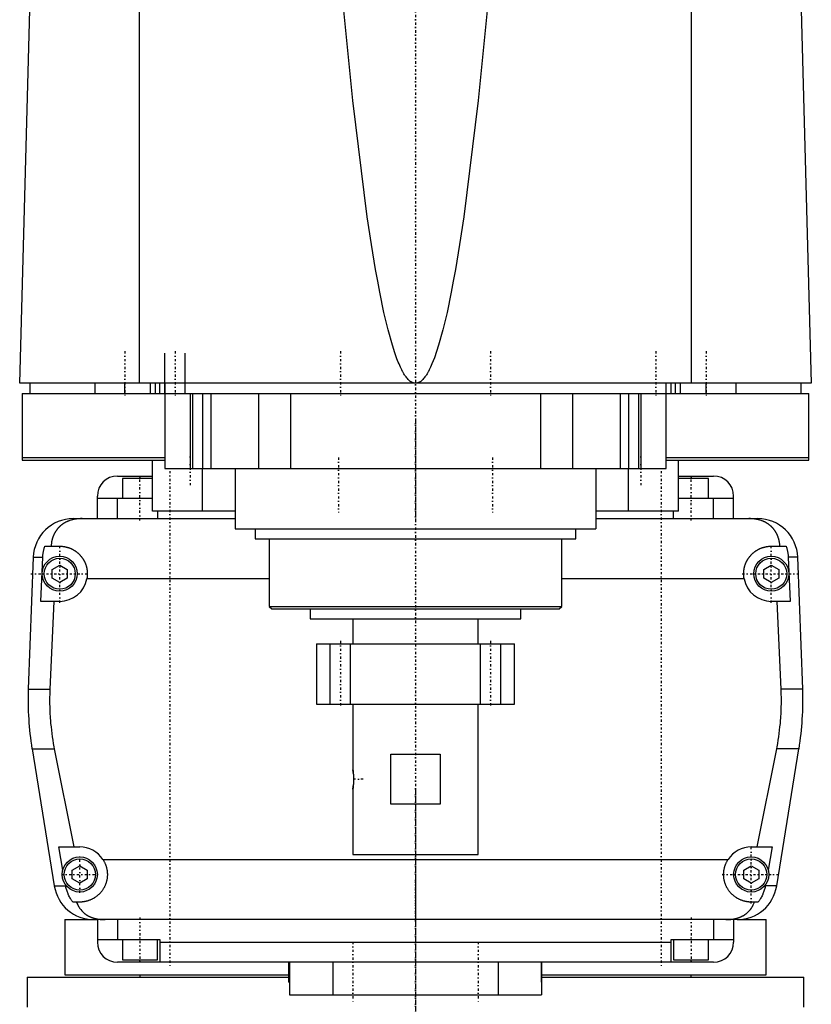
# Model space of a CAD drawing. Extents: x -120 to 120, y -1 to 1086.
# Tile 2 of 5: x -79 to 79, y 364 to 560. Entities that reach past the tile are written whole.
import ezdxf

# ---------------------------------------------------------------- set-up
doc = ezdxf.new("R2010")
doc.units = 0
doc.linetypes.add('CENTER', pattern=[1.5, 0.45, -0.5, 0.05, -0.5])
for name, color, linetype in [('AM_0', 7, 'CONTINUOUS'), ('AM_10', 7, 'CONTINUOUS'), ('AM_7', 7, 'CENTER')]:
    doc.layers.add(name, color=color, linetype=linetype)

msp = doc.modelspace()

# ---------------------------------------------------------------- linework, layer by layer
at = {"layer": 'AM_0', "color": 7, "linetype": 'CONTINUOUS'}
for p, q in [((-79, 487.5), (-76.83, 568.63)), ((-55.06, 487.5), (-55.06, 569.6)), ((55.06, 487.5), (55.06, 569.6)), ((76.83, 568.63), (79, 487.5)), ((79, 487.5), (-79, 487.5)), ((-77, 487.5), (-77, 485.5)), ((-64, 487.5), (-64, 485.5)), ((-58, 485.5), (-58, 487.5)), ((-52.9, 485.5), (-52.9, 487.5)), ((-51.9, 485.5), (-51.9, 487.5)), ((-51, 485.5), (-51, 487.5)), ((-50, 487.5), (-50, 470.5)), ((50, 470.5), (50, 487.5)), ((51, 485.5), (51, 487.5)), ((51.9, 485.5), (51.9, 487.5)), ((52.9, 485.5), (52.9, 487.5)), ((58, 485.5), (58, 487.5)), ((64, 485.5), (64, 487.5)), ((77, 485.5), (77, 487.5)), ((-78.5, 485.5), (78.5, 485.5)), ((-78.5, 485.5), (-78.5, 472.2)), ((-45, 485.5), (-45, 470.5)), ((-44.5, 485.5), (-44.5, 470.5)), ((-42.5, 485.5), (-42.5, 470.5)), ((-40.83, 485.5), (-40.83, 470.5)), ((-31.31, 485.5), (-31.31, 470.5)), ((-24.92, 485.5), (-24.92, 470.5)), ((24.92, 485.5), (24.92, 470.5)), ((31.31, 485.5), (31.31, 470.5)), ((40.83, 485.5), (40.83, 470.5)), ((42.5, 485.5), (42.5, 470.5)), ((44.5, 485.5), (44.5, 470.5)), ((45, 485.5), (45, 470.5)), ((78.5, 472.2), (78.5, 485.5)), ((-78.5, 472.7), (-50.02, 472.7)), ((-78.5, 472.2), (-50.02, 472.2)), ((-52.5, 462), (-52.5, 472.2)), ((50.02, 472.7), (78.5, 472.7)), ((50.02, 472.2), (78.5, 472.2)), ((52.5, 462), (52.5, 472.2)), ((-50, 470.5), (50, 470.5)), ((-42.5, 462), (-42.5, 470.5)), ((-36, 470.5), (-36, 458.5)), ((36, 470.5), (36, 458.5)), ((42.5, 462), (42.5, 470.5)), ((-59.5, 469), (-52.5, 469)), ((-58.5, 468.5), (-58.5, 464.5)), ((-52.5, 468.5), (-58.5, 468.5)), ((-55, 469), (-55, 468.5)), ((52.5, 469), (59.5, 469)), ((58.5, 468.5), (52.5, 468.5)), ((55, 469), (55, 468.5)), ((58.5, 464.5), (58.5, 468.5)), ((-63.5, 460.5), (-63.5, 465)), ((-52.5, 464.5), (-63.5, 464.5)), ((-59.5, 460.5), (-59.5, 464.5)), ((63.5, 464.5), (52.5, 464.5)), ((59.5, 460.5), (59.5, 464.5)), ((63.5, 460.5), (63.5, 465)), ((-36, 462), (-52.5, 462)), ((-51.5, 462), (-51.5, 460.5)), ((52.5, 462), (36, 462)), ((51.5, 460.5), (51.5, 462)), ((-68.3, 460.5), (-36, 460.5)), ((36, 460.5), (68.3, 460.5)), ((-36, 458.5), (36, 458.5)), ((-32, 458.5), (-32, 456.5)), ((32, 456.5), (32, 458.5)), ((-32, 456.5), (32, 456.5)), ((-29.18, 456.5), (-29.18, 443)), ((29.18, 443), (29.18, 456.5)), ((-73.97, 455), (-71, 455)), ((71, 455), (73.97, 455)), ((-76.29, 452.8), (-77.28, 426.46)), ((-76.29, 452.8), (-74.4, 452.8)), ((-74.75, 444), (-74.4, 452.8)), ((76.29, 452.8), (74.4, 452.8)), ((74.4, 452.8), (74.75, 444)), ((77.28, 426.46), (76.29, 452.8)), ((-72.5, 450.37), (-71, 451.23)), ((-72.5, 448.63), (-72.5, 450.37)), ((-71, 451.23), (-69.5, 450.37)), ((-69.5, 450.37), (-69.5, 448.63)), ((69.5, 450.37), (71, 451.23)), ((69.5, 448.63), (69.5, 450.37)), ((71, 451.23), (72.5, 450.37)), ((72.5, 450.37), (72.5, 448.63)), ((-71, 447.77), (-72.5, 448.63)), ((-69.5, 448.63), (-71, 447.77)), ((-29.18, 448.5), (-65.59, 448.5)), ((65.59, 448.5), (29.18, 448.5)), ((71, 447.77), (69.5, 448.63)), ((72.5, 448.63), (71, 447.77)), ((-71, 444), (-74.75, 444)), ((-72.2, 444), (-72.97, 426.46)), ((74.75, 444), (71, 444)), ((72.97, 426.46), (72.2, 444)), ((-29.18, 443), (-28.68, 442.5)), ((-29.18, 443), (29.18, 443)), ((-28.68, 442.5), (28.68, 442.5)), ((-21, 442.5), (-21, 440.5)), ((21, 440.5), (21, 442.5)), ((28.68, 442.5), (29.18, 443)), ((-21, 440.5), (21, 440.5)), ((-12.5, 440.5), (-12.5, 435.5)), ((12.5, 435.5), (12.5, 440.5)), ((-19.75, 435.5), (-19.75, 423.5)), ((-19.75, 435.5), (19.75, 435.5)), ((19.75, 423.5), (19.75, 435.5)), ((-77.28, 426.46), (-72.97, 426.46)), ((77.28, 426.46), (72.97, 426.46)), ((-19.75, 423.5), (19.75, 423.5)), ((-12.5, 423.5), (-12.5, 410.45)), ((12.5, 393.5), (12.5, 423.5)), ((-76.54, 414.6), (-72.1, 387.22)), ((-76.54, 414.6), (-72.1, 414.6)), ((-72.1, 414.6), (-68.19, 395)), ((68.19, 395), (72.1, 414.6)), ((76.54, 414.6), (72.1, 414.6)), ((72.1, 387.22), (76.54, 414.6)), ((-4.9, 403.5), (-4.9, 413.5)), ((-4.9, 413.5), (4.9, 413.5)), ((4.9, 413.5), (4.9, 403.5)), ((-12.44, 409.98), (-12.49, 410.36)), ((-12.42, 409.72), (-12.43, 409.86)), ((-12.5, 406.55), (-12.5, 393.5)), ((4.9, 403.5), (-4.9, 403.5)), ((-71.21, 395), (-67, 395)), ((-70.39, 390.38), (-71.21, 395)), ((67, 395), (71.21, 395)), ((71.21, 395), (70.39, 390.38)), ((-12.5, 393.5), (12.5, 393.5)), ((-68.5, 390.37), (-67, 391.23)), ((-67, 391.23), (-65.5, 390.37)), ((-62.39, 392.5), (62.39, 392.5)), ((65.5, 390.37), (67, 391.23)), ((67, 391.23), (68.5, 390.37)), ((-68.5, 388.63), (-68.5, 390.37)), ((-65.5, 390.37), (-65.5, 388.63)), ((65.5, 388.63), (65.5, 390.37)), ((68.5, 390.37), (68.5, 388.63)), ((-72.1, 387.22), (-69.82, 387.22)), ((-69.82, 387.22), (-69.87, 387.5)), ((-67, 387.77), (-68.5, 388.63)), ((-65.5, 388.63), (-67, 387.77)), ((67, 387.77), (65.5, 388.63)), ((68.5, 388.63), (67, 387.77)), ((69.87, 387.5), (69.82, 387.22)), ((72.1, 387.22), (69.82, 387.22)), ((-67, 384), (-68.39, 384)), ((68.39, 384), (67, 384)), ((-70, 380.5), (-70, 369.5)), ((-70, 380.5), (-63.57, 380.5)), ((64.2, 380.5), (-64.2, 380.5)), ((-63.5, 380.5), (-63.5, 376)), ((-59.5, 380.5), (-59.5, 376.5)), ((59.5, 380.5), (59.5, 376.5)), ((63.5, 380.5), (63.5, 376)), ((64.2, 380.5), (70, 380.5)), ((70, 369.5), (70, 380.5)), ((-63.5, 376.5), (-51, 376.5)), ((-58.5, 376.5), (-58.5, 372.5)), ((-51.5, 372.5), (-51.5, 376.5)), ((-51, 376.5), (-51, 372)), ((-51, 376), (51, 376)), ((51, 372), (51, 376.5)), ((51, 376.5), (63.5, 376.5)), ((51.5, 376.5), (51.5, 372.5)), ((58.5, 372.5), (58.5, 376.5)), ((59.5, 372), (-59.5, 372)), ((-58.5, 372.5), (-51.5, 372.5)), ((-55, 372), (-55, 372.5)), ((-25.37, 372), (-25.37, 368)), ((-25.16, 372), (-25.16, 365.5)), ((-16.5, 372), (-16.5, 365.5)), ((16.5, 372), (16.5, 365.5)), ((25.16, 372), (25.16, 365.5)), ((25.16, 368), (25.16, 372)), ((51.5, 372.5), (58.5, 372.5)), ((55, 372), (55, 372.5)), ((-70, 369.5), (-25.39, 369.5)), ((-55, 369.5), (-55, 369)), ((25.18, 369.5), (70, 369.5)), ((55, 369), (55, 369.5)), ((-77.5, 369), (-77.5, 363)), ((-77.5, 369), (-25.37, 369)), ((-25.16, 368), (-25.37, 368)), ((25.16, 369), (77.5, 369)), ((77.5, 363), (77.5, 369)), ((-25.16, 365.5), (25.16, 365.5))]:
    msp.add_line(p, q, dxfattribs=at)
for points in [[(0, 487.5, 0), (-0.01, 487.5, 0), (-0.04, 487.5, 0), (-0.06, 487.5, 0), (-0.07, 487.5, 0), (-0.08, 487.5, 0), (-0.11, 487.5, 0), (-0.13, 487.51, 0), (-0.15, 487.51, 0), (-0.18, 487.51, 0), (-0.2, 487.51, 0), (-0.21, 487.52, 0), (-0.22, 487.52, 0), (-0.25, 487.52, 0), (-0.27, 487.53, 0), (-0.29, 487.53, 0), (-0.32, 487.54, 0), (-0.34, 487.54, 0), (-0.35, 487.54, 0), (-0.36, 487.55, 0), (-0.39, 487.55, 0), (-0.41, 487.56, 0), (-0.42, 487.56, 0), (-0.43, 487.57, 0), (-0.46, 487.57, 0), (-0.48, 487.58, 0), (-0.49, 487.59, 0), (-0.5, 487.59, 0), (-0.53, 487.6, 0), (-0.55, 487.61, 0), (-0.57, 487.62, 0), (-0.6, 487.63, 0), (-0.62, 487.64, 0), (-0.63, 487.64, 0), (-0.64, 487.65, 0), (-0.67, 487.66, 0), (-0.69, 487.67, 0), (-0.71, 487.68, 0), (-0.74, 487.69, 0), (-0.76, 487.71, 0), (-0.77, 487.71, 0), (-0.78, 487.72, 0), (-0.81, 487.73, 0), (-0.83, 487.74, 0), (-0.85, 487.76, 0), (-0.88, 487.77, 0), (-0.9, 487.79, 0), (-0.91, 487.8, 0), (-0.92, 487.8, 0), (-0.95, 487.82, 0), (-0.97, 487.83, 0), (-1.05, 487.89, 0), (-1.19, 488.01, 0), (-1.26, 488.07, 0), (-1.33, 488.13, 0), (-1.47, 488.27, 0), (-1.61, 488.43, 0), (-1.75, 488.59, 0), (-1.89, 488.78, 0), (-2.03, 488.97, 0), (-2.1, 489.07, 0), (-2.17, 489.18, 0), (-2.31, 489.41, 0), (-2.45, 489.64, 0), (-2.52, 489.77, 0), (-2.59, 489.89, 0), (-2.73, 490.16, 0), (-2.87, 490.44, 0), (-2.94, 490.59, 0), (-3.01, 490.73, 0), (-3.15, 491.04, 0), (-3.29, 491.36, 0), (-3.43, 491.7, 0), (-3.57, 492.05, 0), (-3.71, 492.41, 0), (-3.78, 492.6, 0), (-3.85, 492.79, 0), (-3.99, 493.18, 0), (-4.13, 493.59, 0), (-4.62, 495.12, 0), (-5.46, 498.14, 0), (-6.29, 501.66, 0), (-7.13, 505.68, 0), (-7.54, 507.88, 0), (-7.96, 510.2, 0), (-8.79, 515.22, 0), (-9.62, 520.74, 0), (-12.5, 543.94, 0), (-14.95, 568.63, 0)], [(14.95, 568.63, 0), (12.5, 543.94, 0), (9.62, 520.74, 0), (8.79, 515.22, 0), (7.96, 510.2, 0), (7.54, 507.88, 0), (7.13, 505.68, 0), (6.29, 501.66, 0), (5.46, 498.14, 0), (4.62, 495.12, 0), (3.78, 492.6, 0), (3.29, 491.36, 0), (3.15, 491.04, 0), (3.01, 490.73, 0), (2.94, 490.59, 0), (2.87, 490.44, 0), (2.73, 490.16, 0), (2.59, 489.89, 0), (2.52, 489.77, 0), (2.45, 489.64, 0), (2.31, 489.41, 0), (2.17, 489.18, 0), (2.1, 489.07, 0), (2.03, 488.97, 0), (1.89, 488.78, 0), (1.75, 488.59, 0), (1.61, 488.43, 0), (1.47, 488.27, 0), (1.33, 488.13, 0), (1.26, 488.07, 0), (1.19, 488.01, 0), (1.05, 487.89, 0), (0.91, 487.8, 0), (0.83, 487.74, 0), (0.81, 487.73, 0), (0.78, 487.72, 0), (0.77, 487.71, 0), (0.76, 487.71, 0), (0.74, 487.69, 0), (0.71, 487.68, 0), (0.69, 487.67, 0), (0.67, 487.66, 0), (0.64, 487.65, 0), (0.63, 487.64, 0), (0.62, 487.64, 0), (0.6, 487.63, 0), (0.57, 487.62, 0), (0.55, 487.61, 0), (0.53, 487.6, 0), (0.5, 487.59, 0), (0.49, 487.59, 0), (0.48, 487.58, 0), (0.46, 487.57, 0), (0.43, 487.57, 0), (0.42, 487.56, 0), (0.41, 487.56, 0), (0.39, 487.55, 0), (0.36, 487.55, 0), (0.35, 487.54, 0), (0.34, 487.54, 0), (0.32, 487.54, 0), (0.29, 487.53, 0), (0.27, 487.53, 0), (0.25, 487.52, 0), (0.22, 487.52, 0), (0.21, 487.52, 0), (0.2, 487.51, 0), (0.18, 487.51, 0), (0.15, 487.51, 0), (0.13, 487.51, 0), (0.11, 487.5, 0), (0.08, 487.5, 0), (0.07, 487.5, 0), (0.06, 487.5, 0), (0.04, 487.5, 0), (0.01, 487.5, 0), (0, 487.5, 0)], [(-66.56, 460.5, 0), (-66.61, 460.5, 0), (-66.7, 460.5, 0), (-66.8, 460.5, 0), (-66.84, 460.5, 0), (-66.89, 460.49, 0), (-66.98, 460.49, 0), (-67.08, 460.49, 0), (-67.17, 460.48, 0), (-67.26, 460.47, 0), (-67.35, 460.47, 0), (-67.4, 460.46, 0), (-67.45, 460.46, 0), (-67.54, 460.45, 0), (-67.63, 460.44, 0), (-67.72, 460.42, 0), (-67.82, 460.41, 0), (-67.91, 460.4, 0), (-67.95, 460.39, 0), (-68, 460.38, 0), (-68.09, 460.37, 0), (-68.18, 460.35, 0), (-68.23, 460.34, 0), (-68.27, 460.33, 0), (-68.36, 460.31, 0), (-68.45, 460.29, 0), (-68.49, 460.28, 0), (-68.53, 460.27, 0), (-68.62, 460.24, 0), (-68.71, 460.22, 0), (-68.79, 460.2, 0), (-68.88, 460.17, 0), (-68.96, 460.14, 0), (-69, 460.13, 0), (-69.04, 460.11, 0), (-69.13, 460.08, 0), (-69.21, 460.05, 0), (-69.29, 460.02, 0), (-69.37, 459.99, 0), (-69.45, 459.96, 0), (-69.49, 459.94, 0), (-69.53, 459.92, 0), (-69.6, 459.89, 0), (-69.68, 459.85, 0), (-69.76, 459.81, 0), (-69.83, 459.77, 0), (-69.91, 459.74, 0), (-69.94, 459.72, 0), (-69.98, 459.69, 0), (-70.05, 459.65, 0), (-70.12, 459.61, 0), (-70.19, 459.57, 0), (-70.26, 459.52, 0), (-70.33, 459.48, 0), (-70.37, 459.46, 0), (-70.4, 459.43, 0), (-70.47, 459.39, 0), (-70.53, 459.34, 0), (-70.6, 459.29, 0), (-70.66, 459.24, 0), (-70.72, 459.19, 0), (-70.75, 459.17, 0), (-70.78, 459.14, 0), (-70.84, 459.09, 0), (-70.9, 459.04, 0), (-70.93, 459.01, 0), (-70.96, 458.98, 0), (-71.02, 458.93, 0), (-71.08, 458.87, 0), (-71.1, 458.85, 0), (-71.13, 458.82, 0), (-71.19, 458.76, 0), (-71.24, 458.71, 0), (-71.29, 458.65, 0), (-71.34, 458.59, 0), (-71.4, 458.53, 0), (-71.42, 458.5, 0), (-71.45, 458.47, 0), (-71.5, 458.41, 0), (-71.54, 458.35, 0), (-71.59, 458.28, 0), (-71.64, 458.22, 0), (-71.68, 458.16, 0), (-71.71, 458.12, 0), (-71.73, 458.09, 0), (-71.77, 458.02, 0), (-71.82, 457.96, 0), (-71.86, 457.89, 0), (-71.9, 457.82, 0), (-71.94, 457.75, 0), (-71.96, 457.72, 0), (-71.98, 457.68, 0), (-72.02, 457.61, 0), (-72.06, 457.54, 0), (-72.1, 457.46, 0), (-72.13, 457.39, 0), (-72.17, 457.32, 0), (-72.18, 457.28, 0), (-72.2, 457.24, 0), (-72.24, 457.16, 0), (-72.27, 457.09, 0), (-72.3, 457.01, 0), (-72.33, 456.93, 0), (-72.36, 456.85, 0), (-72.37, 456.81, 0), (-72.39, 456.77, 0), (-72.42, 456.69, 0), (-72.44, 456.61, 0), (-72.46, 456.57, 0), (-72.47, 456.52, 0), (-72.49, 456.44, 0), (-72.52, 456.36, 0), (-72.53, 456.32, 0), (-72.54, 456.27, 0), (-72.56, 456.19, 0), (-72.58, 456.1, 0), (-72.6, 456.02, 0), (-72.62, 455.93, 0), (-72.63, 455.84, 0), (-72.64, 455.8, 0), (-72.65, 455.76, 0), (-72.66, 455.67, 0), (-72.68, 455.58, 0), (-72.72, 455.27, 0), (-72.74, 455, 0)], [(72.74, 455, 0), (72.74, 455.05, 0), (72.73, 455.14, 0), (72.72, 455.23, 0), (72.72, 455.27, 0), (72.71, 455.32, 0), (72.7, 455.41, 0), (72.69, 455.5, 0), (72.68, 455.59, 0), (72.66, 455.68, 0), (72.65, 455.76, 0), (72.64, 455.81, 0), (72.63, 455.85, 0), (72.61, 455.94, 0), (72.6, 456.03, 0), (72.58, 456.11, 0), (72.56, 456.2, 0), (72.54, 456.28, 0), (72.52, 456.33, 0), (72.51, 456.37, 0), (72.49, 456.45, 0), (72.46, 456.53, 0), (72.45, 456.58, 0), (72.44, 456.62, 0), (72.41, 456.7, 0), (72.39, 456.78, 0), (72.37, 456.82, 0), (72.36, 456.86, 0), (72.33, 456.94, 0), (72.3, 457.01, 0), (72.27, 457.09, 0), (72.23, 457.17, 0), (72.2, 457.24, 0), (72.18, 457.28, 0), (72.17, 457.32, 0), (72.13, 457.39, 0), (72.1, 457.46, 0), (72.06, 457.54, 0), (72.02, 457.61, 0), (71.98, 457.68, 0), (71.96, 457.71, 0), (71.94, 457.75, 0), (71.9, 457.82, 0), (71.86, 457.89, 0), (71.82, 457.95, 0), (71.78, 458.02, 0), (71.73, 458.08, 0), (71.71, 458.12, 0), (71.69, 458.15, 0), (71.64, 458.21, 0), (71.6, 458.28, 0), (71.55, 458.34, 0), (71.5, 458.4, 0), (71.45, 458.46, 0), (71.43, 458.49, 0), (71.4, 458.52, 0), (71.35, 458.58, 0), (71.3, 458.64, 0), (71.25, 458.7, 0), (71.19, 458.75, 0), (71.14, 458.81, 0), (71.11, 458.84, 0), (71.08, 458.87, 0), (71.03, 458.92, 0), (70.97, 458.98, 0), (70.94, 459, 0), (70.91, 459.03, 0), (70.85, 459.08, 0), (70.79, 459.13, 0), (70.76, 459.16, 0), (70.73, 459.18, 0), (70.67, 459.23, 0), (70.6, 459.28, 0), (70.54, 459.33, 0), (70.47, 459.38, 0), (70.41, 459.43, 0), (70.37, 459.45, 0), (70.34, 459.47, 0), (70.27, 459.52, 0), (70.2, 459.56, 0), (70.13, 459.61, 0), (70.06, 459.65, 0), (69.99, 459.69, 0), (69.95, 459.71, 0), (69.91, 459.73, 0), (69.84, 459.77, 0), (69.76, 459.81, 0), (69.69, 459.85, 0), (69.61, 459.88, 0), (69.53, 459.92, 0), (69.5, 459.94, 0), (69.46, 459.95, 0), (69.38, 459.99, 0), (69.3, 460.02, 0), (69.22, 460.05, 0), (69.13, 460.08, 0), (69.05, 460.11, 0), (69.01, 460.13, 0), (68.97, 460.14, 0), (68.89, 460.17, 0), (68.8, 460.19, 0), (68.72, 460.22, 0), (68.63, 460.24, 0), (68.54, 460.27, 0), (68.5, 460.28, 0), (68.46, 460.29, 0), (68.37, 460.31, 0), (68.28, 460.33, 0), (68.23, 460.34, 0), (68.19, 460.35, 0), (68.1, 460.36, 0), (68.01, 460.38, 0), (67.96, 460.39, 0), (67.91, 460.4, 0), (67.82, 460.41, 0), (67.73, 460.42, 0), (67.64, 460.44, 0), (67.55, 460.45, 0), (67.45, 460.46, 0), (67.41, 460.46, 0), (67.36, 460.47, 0), (67.27, 460.47, 0), (67.17, 460.48, 0), (67.08, 460.49, 0), (66.99, 460.49, 0), (66.89, 460.49, 0), (66.85, 460.5, 0), (66.8, 460.5, 0), (66.7, 460.5, 0), (66.61, 460.5, 0), (66.56, 460.5, 0)], [(-74.4, 452.8, 0), (-74.39, 452.86, 0), (-74.39, 452.98, 0), (-74.38, 453.1, 0), (-74.37, 453.16, 0), (-74.37, 453.23, 0), (-74.35, 453.35, 0), (-74.34, 453.47, 0), (-74.32, 453.6, 0), (-74.3, 453.72, 0), (-74.28, 453.85, 0), (-74.27, 453.91, 0), (-74.26, 453.97, 0), (-74.23, 454.1, 0), (-74.2, 454.22, 0), (-74.17, 454.34, 0), (-74.14, 454.47, 0), (-74.1, 454.59, 0), (-74.09, 454.65, 0), (-74.07, 454.71, 0), (-74.03, 454.83, 0), (-73.99, 454.94, 0), (-73.97, 455, 0)], [(-71, 455, 0), (-70.96, 455, 0), (-70.87, 455, 0), (-70.78, 455, 0), (-70.73, 454.99, 0), (-70.69, 454.99, 0), (-70.6, 454.99, 0), (-70.51, 454.98, 0), (-70.42, 454.97, 0), (-70.33, 454.96, 0), (-70.24, 454.95, 0), (-70.19, 454.94, 0), (-70.15, 454.93, 0), (-70.06, 454.92, 0), (-69.97, 454.9, 0), (-69.88, 454.88, 0), (-69.79, 454.86, 0), (-69.7, 454.84, 0), (-69.65, 454.83, 0), (-69.61, 454.82, 0), (-69.52, 454.8, 0), (-69.43, 454.77, 0), (-69.38, 454.76, 0), (-69.34, 454.74, 0), (-69.25, 454.72, 0), (-69.17, 454.69, 0), (-69.12, 454.67, 0), (-69.08, 454.65, 0), (-68.99, 454.62, 0), (-68.91, 454.59, 0), (-68.82, 454.55, 0), (-68.74, 454.51, 0), (-68.66, 454.48, 0), (-68.61, 454.46, 0), (-68.57, 454.44, 0), (-68.49, 454.39, 0), (-68.41, 454.35, 0), (-68.33, 454.31, 0), (-68.25, 454.26, 0), (-68.17, 454.22, 0), (-68.14, 454.2, 0), (-68.1, 454.17, 0), (-68.02, 454.12, 0), (-67.95, 454.07, 0), (-67.87, 454.02, 0), (-67.8, 453.97, 0), (-67.73, 453.92, 0), (-67.69, 453.89, 0), (-67.66, 453.87, 0), (-67.59, 453.81, 0), (-67.52, 453.76, 0), (-67.45, 453.7, 0), (-67.39, 453.65, 0), (-67.32, 453.59, 0), (-67.29, 453.56, 0), (-67.26, 453.53, 0), (-67.2, 453.47, 0), (-67.14, 453.41, 0), (-67.08, 453.35, 0), (-67.02, 453.29, 0), (-66.96, 453.23, 0), (-66.93, 453.2, 0), (-66.9, 453.17, 0), (-66.84, 453.1, 0), (-66.79, 453.04, 0), (-66.76, 453, 0), (-66.73, 452.97, 0), (-66.68, 452.9, 0), (-66.62, 452.83, 0), (-66.6, 452.8, 0), (-66.57, 452.76, 0), (-66.52, 452.69, 0), (-66.47, 452.62, 0), (-66.42, 452.55, 0), (-66.37, 452.47, 0), (-66.32, 452.4, 0), (-66.3, 452.36, 0), (-66.28, 452.32, 0), (-66.23, 452.24, 0), (-66.19, 452.17, 0), (-66.15, 452.09, 0), (-66.11, 452.01, 0), (-66.06, 451.93, 0), (-66.05, 451.89, 0), (-66.03, 451.85, 0), (-65.99, 451.77, 0), (-65.95, 451.68, 0), (-65.92, 451.6, 0), (-65.88, 451.52, 0), (-65.85, 451.43, 0), (-65.84, 451.39, 0), (-65.82, 451.35, 0), (-65.79, 451.26, 0), (-65.76, 451.18, 0), (-65.74, 451.09, 0), (-65.71, 451.01, 0), (-65.69, 450.92, 0), (-65.68, 450.88, 0), (-65.66, 450.83, 0), (-65.64, 450.75, 0), (-65.62, 450.66, 0), (-65.61, 450.57, 0), (-65.59, 450.48, 0), (-65.57, 450.4, 0), (-65.57, 450.35, 0), (-65.56, 450.31, 0), (-65.55, 450.22, 0), (-65.54, 450.13, 0), (-65.53, 450.09, 0), (-65.53, 450.04, 0), (-65.52, 449.96, 0), (-65.51, 449.87, 0), (-65.51, 449.82, 0), (-65.51, 449.78, 0), (-65.5, 449.69, 0), (-65.5, 449.61, 0), (-65.5, 449.52, 0), (-65.5, 449.43, 0), (-65.5, 449.35, 0), (-65.5, 449.3, 0), (-65.51, 449.26, 0), (-65.51, 449.17, 0), (-65.52, 449.08, 0), (-65.52, 448.99, 0), (-65.53, 448.9, 0), (-65.54, 448.81, 0), (-65.55, 448.77, 0), (-65.55, 448.72, 0), (-65.57, 448.63, 0), (-65.58, 448.54, 0), (-65.59, 448.5, 0)], [(65.59, 448.5, 0), (65.58, 448.54, 0), (65.57, 448.63, 0), (65.55, 448.72, 0), (65.55, 448.77, 0), (65.54, 448.81, 0), (65.53, 448.9, 0), (65.52, 448.99, 0), (65.52, 449.08, 0), (65.51, 449.17, 0), (65.51, 449.26, 0), (65.5, 449.3, 0), (65.5, 449.35, 0), (65.5, 449.43, 0), (65.5, 449.52, 0), (65.5, 449.61, 0), (65.5, 449.69, 0), (65.51, 449.78, 0), (65.51, 449.82, 0), (65.51, 449.87, 0), (65.52, 449.96, 0), (65.53, 450.04, 0), (65.53, 450.09, 0), (65.54, 450.13, 0), (65.55, 450.22, 0), (65.56, 450.31, 0), (65.57, 450.35, 0), (65.57, 450.4, 0), (65.59, 450.48, 0), (65.61, 450.57, 0), (65.62, 450.66, 0), (65.64, 450.75, 0), (65.66, 450.83, 0), (65.68, 450.88, 0), (65.69, 450.92, 0), (65.71, 451.01, 0), (65.74, 451.09, 0), (65.76, 451.18, 0), (65.79, 451.26, 0), (65.82, 451.35, 0), (65.84, 451.39, 0), (65.85, 451.43, 0), (65.88, 451.52, 0), (65.92, 451.6, 0), (65.95, 451.68, 0), (65.99, 451.77, 0), (66.03, 451.85, 0), (66.05, 451.89, 0), (66.06, 451.93, 0), (66.11, 452.01, 0), (66.15, 452.09, 0), (66.19, 452.17, 0), (66.23, 452.24, 0), (66.28, 452.32, 0), (66.3, 452.36, 0), (66.32, 452.4, 0), (66.37, 452.47, 0), (66.42, 452.55, 0), (66.47, 452.62, 0), (66.52, 452.69, 0), (66.57, 452.76, 0), (66.6, 452.8, 0), (66.62, 452.83, 0), (66.68, 452.9, 0), (66.73, 452.97, 0), (66.76, 453, 0), (66.79, 453.04, 0), (66.84, 453.1, 0), (66.9, 453.17, 0), (66.93, 453.2, 0), (66.96, 453.23, 0), (67.02, 453.29, 0), (67.08, 453.35, 0), (67.14, 453.41, 0), (67.2, 453.47, 0), (67.26, 453.53, 0), (67.29, 453.56, 0), (67.32, 453.59, 0), (67.39, 453.65, 0), (67.45, 453.7, 0), (67.52, 453.76, 0), (67.59, 453.81, 0), (67.66, 453.87, 0), (67.69, 453.89, 0), (67.73, 453.92, 0), (67.8, 453.97, 0), (67.87, 454.02, 0), (67.95, 454.07, 0), (68.02, 454.12, 0), (68.1, 454.17, 0), (68.14, 454.2, 0), (68.17, 454.22, 0), (68.25, 454.26, 0), (68.33, 454.31, 0), (68.41, 454.35, 0), (68.49, 454.39, 0), (68.57, 454.44, 0), (68.61, 454.46, 0), (68.66, 454.48, 0), (68.74, 454.51, 0), (68.82, 454.55, 0), (68.91, 454.59, 0), (68.99, 454.62, 0), (69.08, 454.65, 0), (69.12, 454.67, 0), (69.17, 454.69, 0), (69.25, 454.72, 0), (69.34, 454.74, 0), (69.38, 454.76, 0), (69.43, 454.77, 0), (69.52, 454.8, 0), (69.61, 454.82, 0), (69.65, 454.83, 0), (69.7, 454.84, 0), (69.79, 454.86, 0), (69.88, 454.88, 0), (69.97, 454.9, 0), (70.06, 454.92, 0), (70.15, 454.93, 0), (70.19, 454.94, 0), (70.24, 454.95, 0), (70.33, 454.96, 0), (70.42, 454.97, 0), (70.51, 454.98, 0), (70.6, 454.99, 0), (70.69, 454.99, 0), (70.73, 454.99, 0), (70.78, 455, 0), (70.87, 455, 0), (70.96, 455, 0), (71, 455, 0)], [(73.97, 455, 0), (73.99, 454.94, 0), (74.03, 454.83, 0), (74.07, 454.71, 0), (74.09, 454.65, 0), (74.1, 454.59, 0), (74.14, 454.47, 0), (74.17, 454.34, 0), (74.2, 454.22, 0), (74.23, 454.1, 0), (74.26, 453.97, 0), (74.27, 453.91, 0), (74.28, 453.85, 0), (74.3, 453.72, 0), (74.32, 453.6, 0), (74.34, 453.47, 0), (74.35, 453.35, 0), (74.37, 453.23, 0), (74.37, 453.16, 0), (74.38, 453.1, 0), (74.39, 452.98, 0), (74.39, 452.86, 0), (74.4, 452.8, 0)], [(-72.97, 426.46, 0), (-72.99, 426.13, 0), (-73.01, 425.49, 0), (-73.02, 424.84, 0), (-73.02, 424.53, 0), (-73.02, 424.21, 0), (-73.02, 423.57, 0), (-73, 422.93, 0), (-72.98, 422.28, 0), (-72.96, 421.63, 0), (-72.92, 420.97, 0), (-72.9, 420.64, 0), (-72.87, 420.31, 0), (-72.82, 419.65, 0), (-72.75, 418.98, 0), (-72.68, 418.31, 0), (-72.59, 417.64, 0), (-72.5, 416.96, 0), (-72.45, 416.62, 0), (-72.4, 416.29, 0), (-72.29, 415.61, 0), (-72.17, 414.94, 0), (-72.1, 414.6, 0)], [(72.1, 414.6, 0), (72.17, 414.94, 0), (72.29, 415.61, 0), (72.4, 416.29, 0), (72.45, 416.62, 0), (72.5, 416.96, 0), (72.59, 417.64, 0), (72.68, 418.31, 0), (72.75, 418.98, 0), (72.82, 419.65, 0), (72.87, 420.31, 0), (72.9, 420.64, 0), (72.92, 420.97, 0), (72.96, 421.63, 0), (72.98, 422.28, 0), (73, 422.93, 0), (73.02, 423.57, 0), (73.02, 424.21, 0), (73.02, 424.53, 0), (73.02, 424.84, 0), (73.01, 425.49, 0), (72.99, 426.13, 0), (72.97, 426.46, 0)], [(-12.5, 410.45, 0), (-12.5, 410.45, 0), (-12.5, 410.45, 0), (-12.5, 410.45, 0), (-12.5, 410.45, 0), (-12.5, 410.45, 0), (-12.5, 410.45, 0), (-12.5, 410.44, 0), (-12.5, 410.44, 0), (-12.5, 410.44, 0), (-12.5, 410.43, 0), (-12.5, 410.43, 0), (-12.5, 410.43, 0), (-12.5, 410.43, 0), (-12.5, 410.42, 0), (-12.5, 410.42, 0), (-12.49, 410.41, 0), (-12.49, 410.4, 0), (-12.49, 410.4, 0), (-12.49, 410.4, 0), (-12.49, 410.39, 0), (-12.49, 410.38, 0), (-12.49, 410.38, 0), (-12.49, 410.38, 0), (-12.49, 410.37, 0), (-12.49, 410.36, 0), (-12.49, 410.35, 0), (-12.49, 410.35, 0), (-12.49, 410.34, 0), (-12.48, 410.33, 0), (-12.48, 410.32, 0), (-12.48, 410.31, 0), (-12.48, 410.3, 0), (-12.48, 410.29, 0), (-12.48, 410.29, 0), (-12.48, 410.27, 0), (-12.48, 410.26, 0), (-12.47, 410.25, 0), (-12.47, 410.24, 0), (-12.47, 410.22, 0), (-12.47, 410.22, 0), (-12.47, 410.21, 0), (-12.47, 410.19, 0), (-12.47, 410.18, 0), (-12.46, 410.17, 0), (-12.46, 410.15, 0), (-12.46, 410.13, 0), (-12.46, 410.13, 0), (-12.46, 410.12, 0), (-12.46, 410.1, 0), (-12.46, 410.09, 0), (-12.45, 410.07, 0), (-12.45, 410.05, 0), (-12.45, 410.03, 0), (-12.45, 410.03, 0), (-12.45, 410.02, 0), (-12.45, 410, 0), (-12.44, 409.98, 0), (-12.44, 409.96, 0), (-12.44, 409.94, 0), (-12.44, 409.92, 0), (-12.44, 409.91, 0), (-12.44, 409.91, 0), (-12.43, 409.89, 0), (-12.43, 409.87, 0), (-12.43, 409.86, 0), (-12.43, 409.85, 0), (-12.43, 409.83, 0), (-12.43, 409.81, 0), (-12.43, 409.8, 0), (-12.43, 409.79, 0), (-12.42, 409.77, 0), (-12.42, 409.75, 0), (-12.42, 409.72, 0), (-12.42, 409.7, 0), (-12.42, 409.68, 0), (-12.42, 409.67, 0), (-12.41, 409.66, 0), (-12.41, 409.63, 0), (-12.41, 409.61, 0), (-12.41, 409.59, 0), (-12.41, 409.57, 0), (-12.41, 409.54, 0), (-12.4, 409.53, 0), (-12.4, 409.52, 0), (-12.4, 409.49, 0), (-12.4, 409.47, 0), (-12.4, 409.44, 0), (-12.4, 409.42, 0), (-12.4, 409.39, 0), (-12.39, 409.38, 0), (-12.39, 409.37, 0), (-12.39, 409.34, 0), (-12.39, 409.32, 0), (-12.39, 409.29, 0), (-12.39, 409.27, 0), (-12.39, 409.24, 0), (-12.39, 409.23, 0), (-12.39, 409.21, 0), (-12.38, 409.19, 0), (-12.38, 409.16, 0), (-12.38, 409.13, 0), (-12.38, 409.11, 0), (-12.38, 409.08, 0), (-12.38, 409.07, 0), (-12.38, 409.05, 0), (-12.38, 409.03, 0), (-12.38, 409, 0), (-12.38, 408.99, 0), (-12.38, 408.97, 0), (-12.37, 408.95, 0), (-12.37, 408.92, 0), (-12.37, 408.9, 0), (-12.37, 408.89, 0), (-12.37, 408.86, 0), (-12.37, 408.84, 0), (-12.37, 408.81, 0), (-12.37, 408.78, 0), (-12.37, 408.76, 0), (-12.37, 408.74, 0), (-12.37, 408.73, 0), (-12.37, 408.7, 0), (-12.37, 408.67, 0), (-12.37, 408.65, 0), (-12.37, 408.62, 0), (-12.37, 408.59, 0), (-12.37, 408.58, 0), (-12.37, 408.57, 0), (-12.37, 408.54, 0), (-12.37, 408.51, 0), (-12.37, 408.5, 0)], [(-12.37, 408.5, 0), (-12.37, 408.49, 0), (-12.37, 408.46, 0), (-12.37, 408.43, 0), (-12.37, 408.42, 0), (-12.37, 408.41, 0), (-12.37, 408.38, 0), (-12.37, 408.35, 0), (-12.37, 408.33, 0), (-12.37, 408.3, 0), (-12.37, 408.27, 0), (-12.37, 408.26, 0), (-12.37, 408.24, 0), (-12.37, 408.22, 0), (-12.37, 408.19, 0), (-12.37, 408.16, 0), (-12.37, 408.14, 0), (-12.37, 408.11, 0), (-12.37, 408.09, 0), (-12.37, 408.08, 0), (-12.37, 408.05, 0), (-12.38, 408.03, 0), (-12.38, 408.01, 0), (-12.38, 408, 0), (-12.38, 407.97, 0), (-12.38, 407.95, 0), (-12.38, 407.93, 0), (-12.38, 407.92, 0), (-12.38, 407.89, 0), (-12.38, 407.86, 0), (-12.38, 407.84, 0), (-12.38, 407.81, 0), (-12.39, 407.78, 0), (-12.39, 407.77, 0), (-12.39, 407.76, 0), (-12.39, 407.73, 0), (-12.39, 407.71, 0), (-12.39, 407.68, 0), (-12.39, 407.65, 0), (-12.39, 407.63, 0), (-12.39, 407.62, 0), (-12.4, 407.6, 0), (-12.4, 407.58, 0), (-12.4, 407.55, 0), (-12.4, 407.53, 0), (-12.4, 407.51, 0), (-12.4, 407.48, 0), (-12.4, 407.47, 0), (-12.41, 407.46, 0), (-12.41, 407.43, 0), (-12.41, 407.41, 0), (-12.41, 407.39, 0), (-12.41, 407.36, 0), (-12.41, 407.34, 0), (-12.42, 407.33, 0), (-12.42, 407.32, 0), (-12.42, 407.3, 0), (-12.42, 407.28, 0), (-12.42, 407.25, 0), (-12.42, 407.23, 0), (-12.43, 407.21, 0), (-12.43, 407.2, 0), (-12.43, 407.19, 0), (-12.43, 407.17, 0), (-12.43, 407.15, 0), (-12.43, 407.14, 0), (-12.43, 407.13, 0), (-12.43, 407.11, 0), (-12.44, 407.09, 0), (-12.44, 407.08, 0), (-12.44, 407.08, 0), (-12.44, 407.06, 0), (-12.44, 407.04, 0), (-12.44, 407.02, 0), (-12.45, 407, 0), (-12.45, 406.98, 0), (-12.45, 406.97, 0), (-12.45, 406.97, 0), (-12.45, 406.95, 0), (-12.45, 406.93, 0), (-12.46, 406.91, 0), (-12.46, 406.9, 0), (-12.46, 406.88, 0), (-12.46, 406.87, 0), (-12.46, 406.87, 0), (-12.46, 406.85, 0), (-12.46, 406.83, 0), (-12.47, 406.82, 0), (-12.47, 406.8, 0), (-12.47, 406.79, 0), (-12.47, 406.78, 0), (-12.47, 406.78, 0), (-12.47, 406.76, 0), (-12.47, 406.75, 0), (-12.48, 406.74, 0), (-12.48, 406.72, 0), (-12.48, 406.71, 0), (-12.48, 406.71, 0), (-12.48, 406.7, 0), (-12.48, 406.69, 0), (-12.48, 406.68, 0), (-12.48, 406.67, 0), (-12.49, 406.66, 0), (-12.49, 406.65, 0), (-12.49, 406.64, 0), (-12.49, 406.64, 0), (-12.49, 406.63, 0), (-12.49, 406.62, 0), (-12.49, 406.62, 0), (-12.49, 406.62, 0), (-12.49, 406.61, 0), (-12.49, 406.6, 0), (-12.49, 406.6, 0), (-12.49, 406.59, 0), (-12.49, 406.59, 0), (-12.5, 406.58, 0), (-12.5, 406.58, 0), (-12.5, 406.57, 0), (-12.5, 406.57, 0), (-12.5, 406.57, 0), (-12.5, 406.57, 0), (-12.5, 406.56, 0), (-12.5, 406.56, 0), (-12.5, 406.56, 0), (-12.5, 406.55, 0), (-12.5, 406.55, 0), (-12.5, 406.55, 0), (-12.5, 406.55, 0), (-12.5, 406.55, 0), (-12.5, 406.55, 0), (-12.5, 406.55, 0)], [(-12.5, 406.55, 0), (-12.5, 406.55, 0), (-12.5, 406.55, 0), (-12.5, 406.56, 0), (-12.5, 406.57, 0), (-12.5, 406.57, 0), (-12.49, 406.59, 0), (-12.49, 406.61, 0), (-12.49, 406.64, 0), (-12.48, 406.67, 0), (-12.48, 406.7, 0), (-12.48, 406.72, 0), (-12.48, 406.74, 0), (-12.47, 406.78, 0), (-12.47, 406.82, 0), (-12.46, 406.87, 0), (-12.45, 406.92, 0), (-12.45, 406.97, 0), (-12.45, 407, 0), (-12.44, 407.03, 0), (-12.44, 407.08, 0), (-12.43, 407.14, 0), (-12.43, 407.17, 0)], [(-62.39, 392.5, 0), (-62.36, 392.45, 0), (-62.3, 392.35, 0), (-62.24, 392.26, 0), (-62.21, 392.21, 0), (-62.18, 392.16, 0), (-62.13, 392.05, 0), (-62.08, 391.95, 0), (-62.03, 391.85, 0), (-61.98, 391.74, 0), (-61.93, 391.64, 0), (-61.91, 391.59, 0), (-61.89, 391.53, 0), (-61.85, 391.43, 0), (-61.81, 391.32, 0), (-61.77, 391.21, 0), (-61.74, 391.1, 0), (-61.71, 390.99, 0), (-61.69, 390.94, 0), (-61.68, 390.88, 0), (-61.65, 390.77, 0), (-61.62, 390.66, 0), (-61.61, 390.61, 0), (-61.6, 390.55, 0), (-61.58, 390.44, 0), (-61.56, 390.34, 0), (-61.56, 390.28, 0), (-61.55, 390.23, 0), (-61.53, 390.12, 0), (-61.52, 390.01, 0), (-61.51, 389.9, 0), (-61.51, 389.79, 0), (-61.5, 389.69, 0), (-61.5, 389.63, 0), (-61.5, 389.58, 0), (-61.5, 389.48, 0), (-61.5, 389.37, 0), (-61.5, 389.27, 0), (-61.51, 389.16, 0), (-61.52, 389.05, 0), (-61.52, 389, 0), (-61.53, 388.95, 0), (-61.54, 388.84, 0), (-61.55, 388.74, 0), (-61.57, 388.63, 0), (-61.59, 388.53, 0), (-61.61, 388.42, 0), (-61.62, 388.37, 0), (-61.63, 388.31, 0), (-61.65, 388.21, 0), (-61.68, 388.1, 0), (-61.71, 388, 0), (-61.74, 387.9, 0), (-61.77, 387.79, 0), (-61.79, 387.74, 0), (-61.81, 387.69, 0), (-61.84, 387.59, 0), (-61.88, 387.49, 0), (-61.92, 387.39, 0), (-61.96, 387.29, 0), (-62.01, 387.19, 0), (-62.03, 387.14, 0), (-62.05, 387.1, 0), (-62.1, 387, 0), (-62.15, 386.9, 0), (-62.18, 386.86, 0), (-62.2, 386.81, 0), (-62.26, 386.72, 0), (-62.31, 386.63, 0), (-62.34, 386.58, 0), (-62.37, 386.54, 0), (-62.43, 386.45, 0), (-62.49, 386.36, 0), (-62.55, 386.27, 0), (-62.61, 386.19, 0), (-62.67, 386.1, 0), (-62.71, 386.06, 0), (-62.74, 386.02, 0), (-62.81, 385.94, 0), (-62.87, 385.86, 0), (-62.94, 385.79, 0), (-63.01, 385.71, 0), (-63.09, 385.64, 0), (-63.12, 385.6, 0), (-63.16, 385.56, 0), (-63.23, 385.49, 0), (-63.31, 385.42, 0), (-63.38, 385.36, 0), (-63.46, 385.29, 0), (-63.55, 385.22, 0), (-63.59, 385.19, 0), (-63.63, 385.15, 0), (-63.71, 385.09, 0), (-63.8, 385.03, 0), (-63.89, 384.96, 0), (-63.98, 384.9, 0), (-64.07, 384.85, 0), (-64.12, 384.82, 0), (-64.16, 384.79, 0), (-64.26, 384.73, 0), (-64.36, 384.68, 0), (-64.45, 384.63, 0), (-64.55, 384.57, 0), (-64.65, 384.53, 0), (-64.7, 384.5, 0), (-64.76, 384.48, 0), (-64.86, 384.43, 0), (-64.96, 384.39, 0), (-65.02, 384.37, 0), (-65.07, 384.35, 0), (-65.17, 384.31, 0), (-65.28, 384.28, 0), (-65.34, 384.26, 0), (-65.39, 384.24, 0), (-65.5, 384.21, 0), (-65.61, 384.18, 0), (-65.72, 384.15, 0), (-65.83, 384.13, 0), (-65.94, 384.1, 0), (-66, 384.09, 0), (-66.05, 384.08, 0), (-66.16, 384.06, 0), (-66.27, 384.05, 0), (-66.39, 384.03, 0), (-66.5, 384.02, 0), (-66.61, 384.01, 0), (-66.67, 384.01, 0), (-66.72, 384.01, 0), (-66.83, 384, 0), (-66.94, 384, 0), (-67, 384, 0)], [(67, 384, 0), (66.94, 384, 0), (66.83, 384, 0), (66.72, 384.01, 0), (66.67, 384.01, 0), (66.61, 384.01, 0), (66.5, 384.02, 0), (66.39, 384.03, 0), (66.27, 384.05, 0), (66.16, 384.06, 0), (66.05, 384.08, 0), (66, 384.09, 0), (65.94, 384.1, 0), (65.83, 384.13, 0), (65.72, 384.15, 0), (65.61, 384.18, 0), (65.5, 384.21, 0), (65.39, 384.24, 0), (65.34, 384.26, 0), (65.28, 384.28, 0), (65.17, 384.31, 0), (65.07, 384.35, 0), (65.02, 384.37, 0), (64.96, 384.39, 0), (64.86, 384.43, 0), (64.76, 384.48, 0), (64.7, 384.5, 0), (64.65, 384.53, 0), (64.55, 384.57, 0), (64.45, 384.63, 0), (64.36, 384.68, 0), (64.26, 384.73, 0), (64.16, 384.79, 0), (64.12, 384.82, 0), (64.07, 384.85, 0), (63.98, 384.9, 0), (63.89, 384.96, 0), (63.8, 385.03, 0), (63.71, 385.09, 0), (63.63, 385.15, 0), (63.59, 385.19, 0), (63.55, 385.22, 0), (63.46, 385.29, 0), (63.38, 385.36, 0), (63.31, 385.42, 0), (63.23, 385.49, 0), (63.16, 385.56, 0), (63.12, 385.6, 0), (63.09, 385.64, 0), (63.01, 385.71, 0), (62.94, 385.79, 0), (62.87, 385.86, 0), (62.81, 385.94, 0), (62.74, 386.02, 0), (62.71, 386.06, 0), (62.67, 386.1, 0), (62.61, 386.19, 0), (62.55, 386.27, 0), (62.49, 386.36, 0), (62.43, 386.45, 0), (62.37, 386.54, 0), (62.34, 386.58, 0), (62.31, 386.63, 0), (62.26, 386.72, 0), (62.2, 386.81, 0), (62.18, 386.86, 0), (62.15, 386.9, 0), (62.1, 387, 0), (62.05, 387.1, 0), (62.03, 387.14, 0), (62.01, 387.19, 0), (61.96, 387.29, 0), (61.92, 387.39, 0), (61.88, 387.49, 0), (61.84, 387.59, 0), (61.81, 387.69, 0), (61.79, 387.74, 0), (61.77, 387.79, 0), (61.74, 387.9, 0), (61.71, 388, 0), (61.68, 388.1, 0), (61.65, 388.21, 0), (61.63, 388.31, 0), (61.62, 388.37, 0), (61.61, 388.42, 0), (61.59, 388.53, 0), (61.57, 388.63, 0), (61.55, 388.74, 0), (61.54, 388.84, 0), (61.53, 388.95, 0), (61.52, 389, 0), (61.52, 389.05, 0), (61.51, 389.16, 0), (61.5, 389.27, 0), (61.5, 389.37, 0), (61.5, 389.48, 0), (61.5, 389.58, 0), (61.5, 389.63, 0), (61.5, 389.69, 0), (61.51, 389.79, 0), (61.51, 389.9, 0), (61.52, 390.01, 0), (61.53, 390.12, 0), (61.55, 390.23, 0), (61.56, 390.28, 0), (61.56, 390.34, 0), (61.58, 390.44, 0), (61.6, 390.55, 0), (61.61, 390.61, 0), (61.62, 390.66, 0), (61.65, 390.77, 0), (61.68, 390.88, 0), (61.69, 390.94, 0), (61.71, 390.99, 0), (61.74, 391.1, 0), (61.77, 391.21, 0), (61.81, 391.32, 0), (61.85, 391.43, 0), (61.89, 391.53, 0), (61.91, 391.59, 0), (61.93, 391.64, 0), (61.98, 391.74, 0), (62.03, 391.85, 0), (62.08, 391.95, 0), (62.13, 392.05, 0), (62.18, 392.16, 0), (62.21, 392.21, 0), (62.24, 392.26, 0), (62.3, 392.35, 0), (62.36, 392.45, 0), (62.39, 392.5, 0)], [(-68.39, 384, 0), (-68.45, 384.08, 0), (-68.56, 384.23, 0), (-68.67, 384.39, 0), (-68.72, 384.47, 0), (-68.77, 384.55, 0), (-68.88, 384.72, 0), (-68.98, 384.89, 0), (-69.07, 385.07, 0), (-69.17, 385.25, 0), (-69.26, 385.43, 0), (-69.3, 385.53, 0), (-69.34, 385.62, 0), (-69.42, 385.81, 0), (-69.49, 385.99, 0), (-69.55, 386.17, 0), (-69.61, 386.35, 0), (-69.66, 386.54, 0), (-69.69, 386.63, 0), (-69.71, 386.73, 0), (-69.76, 386.92, 0), (-69.8, 387.12, 0), (-69.82, 387.22, 0)], [(69.82, 387.22, 0), (69.8, 387.12, 0), (69.76, 386.92, 0), (69.71, 386.73, 0), (69.69, 386.63, 0), (69.66, 386.54, 0), (69.61, 386.35, 0), (69.55, 386.17, 0), (69.49, 385.99, 0), (69.42, 385.81, 0), (69.34, 385.62, 0), (69.3, 385.53, 0), (69.26, 385.43, 0), (69.17, 385.25, 0), (69.07, 385.07, 0), (68.98, 384.89, 0), (68.88, 384.72, 0), (68.77, 384.55, 0), (68.72, 384.47, 0), (68.67, 384.39, 0), (68.56, 384.23, 0), (68.45, 384.08, 0), (68.39, 384, 0)], [(-67.64, 384, 0), (-67.57, 383.81, 0), (-67.42, 383.45, 0), (-67.24, 383.11, 0), (-67.14, 382.95, 0), (-67.04, 382.79, 0), (-66.82, 382.49, 0), (-66.59, 382.22, 0), (-66.32, 381.96, 0), (-66.16, 381.81, 0), (-66.11, 381.77, 0), (-66.07, 381.73, 0), (-66.04, 381.71, 0), (-66.02, 381.69, 0), (-65.97, 381.66, 0), (-65.92, 381.62, 0), (-65.87, 381.58, 0), (-65.81, 381.55, 0), (-65.76, 381.51, 0), (-65.73, 381.49, 0), (-65.71, 381.47, 0), (-65.65, 381.44, 0), (-65.6, 381.4, 0), (-65.57, 381.39, 0), (-65.54, 381.37, 0), (-65.49, 381.34, 0), (-65.43, 381.31, 0), (-65.4, 381.29, 0), (-65.38, 381.27, 0), (-65.32, 381.24, 0), (-65.26, 381.21, 0), (-65.2, 381.18, 0), (-65.14, 381.15, 0), (-65.08, 381.12, 0), (-65.05, 381.11, 0), (-65.02, 381.09, 0), (-64.96, 381.07, 0), (-64.9, 381.04, 0), (-64.83, 381.01, 0), (-64.77, 380.99, 0), (-64.71, 380.96, 0), (-64.68, 380.95, 0), (-64.64, 380.94, 0), (-64.58, 380.91, 0), (-64.52, 380.89, 0), (-64.45, 380.87, 0), (-64.39, 380.85, 0), (-64.32, 380.83, 0), (-64.29, 380.82, 0), (-64.25, 380.81, 0), (-64.19, 380.79, 0), (-64.12, 380.77, 0), (-64.05, 380.75, 0), (-63.98, 380.73, 0), (-63.92, 380.72, 0), (-63.88, 380.71, 0), (-63.85, 380.7, 0), (-63.78, 380.69, 0), (-63.71, 380.67, 0), (-63.64, 380.66, 0), (-63.57, 380.64, 0), (-63.5, 380.63, 0), (-63.46, 380.62, 0), (-63.43, 380.62, 0), (-63.36, 380.61, 0), (-63.28, 380.59, 0), (-63.25, 380.59, 0), (-63.21, 380.58, 0), (-63.14, 380.57, 0), (-63.07, 380.57, 0), (-63.03, 380.56, 0), (-62.99, 380.56, 0), (-62.92, 380.55, 0), (-62.85, 380.54, 0), (-62.77, 380.54, 0), (-62.7, 380.53, 0), (-62.63, 380.52, 0), (-62.59, 380.52, 0), (-62.55, 380.52, 0), (-62.48, 380.51, 0), (-62.41, 380.51, 0), (-62.15, 380.5, 0), (-61.92, 380.5, 0)], [(61.92, 380.5, 0), (62.15, 380.5, 0), (62.41, 380.51, 0), (62.48, 380.51, 0), (62.55, 380.52, 0), (62.59, 380.52, 0), (62.63, 380.52, 0), (62.7, 380.53, 0), (62.77, 380.54, 0), (62.85, 380.54, 0), (62.92, 380.55, 0), (62.99, 380.56, 0), (63.03, 380.56, 0), (63.07, 380.57, 0), (63.14, 380.57, 0), (63.21, 380.58, 0), (63.25, 380.59, 0), (63.28, 380.59, 0), (63.36, 380.61, 0), (63.43, 380.62, 0), (63.46, 380.62, 0), (63.5, 380.63, 0), (63.57, 380.64, 0), (63.64, 380.66, 0), (63.71, 380.67, 0), (63.78, 380.69, 0), (63.86, 380.7, 0), (63.89, 380.71, 0), (63.93, 380.72, 0), (63.99, 380.74, 0), (64.06, 380.75, 0), (64.13, 380.77, 0), (64.2, 380.79, 0), (64.27, 380.81, 0), (64.3, 380.82, 0), (64.33, 380.83, 0), (64.4, 380.85, 0), (64.47, 380.87, 0), (64.53, 380.9, 0), (64.6, 380.92, 0), (64.66, 380.94, 0), (64.69, 380.96, 0), (64.72, 380.97, 0), (64.79, 380.99, 0), (64.85, 381.02, 0), (64.91, 381.05, 0), (64.97, 381.07, 0), (65.03, 381.1, 0), (65.06, 381.11, 0), (65.09, 381.13, 0), (65.15, 381.16, 0), (65.21, 381.19, 0), (65.27, 381.22, 0), (65.33, 381.25, 0), (65.39, 381.28, 0), (65.42, 381.3, 0), (65.45, 381.31, 0), (65.5, 381.35, 0), (65.56, 381.38, 0), (65.59, 381.4, 0), (65.61, 381.41, 0), (65.67, 381.45, 0), (65.72, 381.48, 0), (65.75, 381.5, 0), (65.78, 381.52, 0), (65.83, 381.56, 0), (65.88, 381.59, 0), (65.93, 381.63, 0), (65.98, 381.67, 0), (66.03, 381.71, 0), (66.06, 381.73, 0), (66.08, 381.75, 0), (66.13, 381.79, 0), (66.18, 381.83, 0), (66.34, 381.97, 0), (66.6, 382.23, 0), (66.84, 382.51, 0), (67.05, 382.81, 0), (67.15, 382.97, 0), (67.25, 383.13, 0), (67.42, 383.46, 0), (67.57, 383.82, 0), (67.64, 384, 0)]]:
    msp.add_polyline3d(points, dxfattribs=at)
for centre, radius in [((-71, 449.5), 3.5), ((-71, 449.5), 3.1), ((71, 449.5), 3.5), ((71, 449.5), 3.1), ((-67, 389.5), 3.5), ((67, 389.5), 3.5), ((-67, 389.5), 3.1), ((67, 389.5), 3.1)]:
    msp.add_circle(centre, radius, dxfattribs=at)
for centre, radius, start, end in [((-59.5, 465), 4, 90, 180), ((59.5, 465), 4, 0, 90), ((-68.3, 452.5), 8, 90, 177.861), ((68.3, 452.5), 8, 2.139, 90), ((-71, 449.5), 5.5, 270, 349.5243), ((71, 449.5), 5.5, 190.4757, 270), ((-17.32, 424.22), 60, 177.861, 189.225), ((17.32, 424.22), 60, 350.775, 2.139), ((-67, 389.5), 5.5, 33.0557, 90), ((67, 389.5), 5.5, 90, 146.9443), ((-64.2, 388.5), 8, 189.225, 270), ((64.2, 388.5), 8, 270, 350.775), ((-59.5, 376), 4, 180, 270), ((59.5, 376), 4, 270, 0)]:
    msp.add_arc(centre, radius, start, end, dxfattribs=at)
at = {"layer": 'AM_10', "color": 7, "linetype": 'CONTINUOUS'}
for p, q in [((-50, 485.5), (-50, 493.5)), ((-46, 485.5), (-46, 493.5)), ((-17, 423.5), (-17, 435.5)), ((-13, 423.5), (-13, 435.5)), ((13, 423.5), (13, 435.5)), ((17, 423.5), (17, 435.5))]:
    msp.add_line(p, q, dxfattribs=at)
at = {"layer": 'AM_7', "color": 4, "linetype": 'CENTER'}
for p, q in [((0, 1086.5), (0, 360.5)), ((0, 700.5), (0, 370.5)), ((-58, 493.9), (-58, 485.1)), ((-48, 493.9), (-48, 485.1)), ((-15, 493.9), (-15, 485.1)), ((15, 493.9), (15, 485.1)), ((48, 493.9), (48, 485.1)), ((58, 493.9), (58, 485.1)), ((0, 480.07), (0, 459.92)), ((-45, 473.8), (-45, 467.2)), ((45, 473.8), (45, 467.2)), ((-15.35, 472.7), (-15.35, 461.7)), ((15.35, 472.7), (15.35, 461.7)), ((-49, 470), (-49, 371)), ((49, 470), (49, 371)), ((-55, 460.1), (-55, 468.9)), ((55, 460.1), (55, 468.9)), ((-71, 443.73), (-71, 455.27)), ((71, 443.73), (71, 455.27)), ((-76.77, 449.5), (-65.23, 449.5)), ((65.23, 449.5), (76.77, 449.5)), ((-15, 436.1), (-15, 422.9)), ((15, 436.1), (15, 422.9)), ((-10.45, 408.5), (-12.65, 408.5)), ((0, 406.4), (0, 1.6)), ((67, 383.73), (67, 395.27)), ((-67, 385.82), (-67, 393.18)), ((-70.67, 389.5), (-63.33, 389.5)), ((61.23, 389.5), (72.78, 389.5)), ((0, 388.38), (0, 380.12)), ((-55, 380.9), (-55, 372.1)), ((55, 380.9), (55, 372.1)), ((-12.5, 376.05), (-12.5, 363.95)), ((12.5, 376.05), (12.5, 363.95))]:
    msp.add_line(p, q, dxfattribs=at)

doc.saveas('drawing.dxf')
